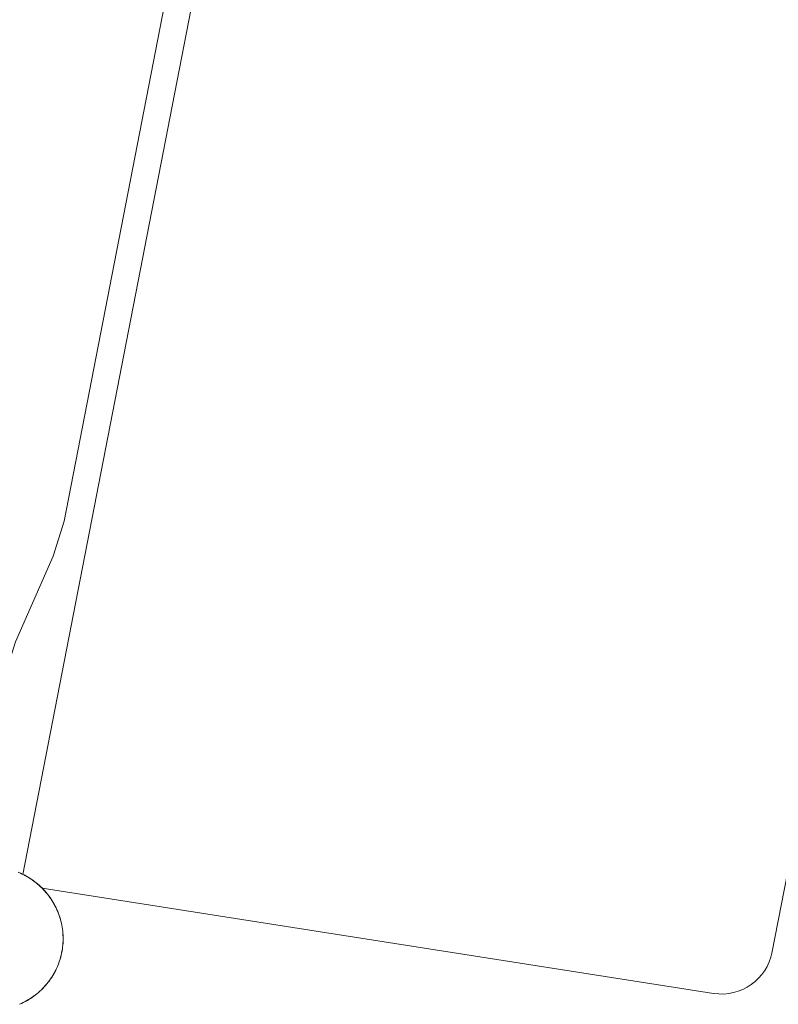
# Model space of a CAD drawing. Header units: inches. Extents: x -2078 to 109126, y -964 to 6385.
# Tile 253 of 256: x 37118 to 37128, y 3919 to 3932. Entities that reach past the tile are written whole.
import ezdxf

# ---------------------------------------------------------------- set-up
doc = ezdxf.new("R2010")
doc.units = ezdxf.units.IN
doc.header["$MEASUREMENT"] = 0
doc.layers.add('16_dwg _2_', color=8, linetype='Continuous', lineweight=9)
doc.layers.add('A-HATCH', color=9, linetype='Continuous')

# ---------------------------------------------------------------- blocks, each defined once
blk = doc.blocks.new('16_dwg _2_-1561311-3-1st Floor - Auditorium')
at = {"color": 254, "lineweight": 9}
for p, q in [((176994.892, 507979.952), (177009.948, 507979.952)), ((176993.897, 507970.36), (176994.223, 507979.299)), ((177010.765, 507970.075), (176994.027, 507970.075))]:
    blk.add_line(p, q, dxfattribs=at)
at = {"color": 254, "lineweight": 9, "flags": 128}
for points in [[(176994.042, 507970.01), (176994.037, 507970.037), (176994.03, 507970.063), (176994.023, 507970.089), (176994.015, 507970.115), (176994.007, 507970.141), (176993.998, 507970.166), (176993.988, 507970.191), (176993.977, 507970.216), (176993.965, 507970.241), (176993.953, 507970.265), (176993.941, 507970.289), (176993.927, 507970.312), (176993.913, 507970.335), (176993.899, 507970.358), (176993.883, 507970.38), (176993.867, 507970.401), (176993.851, 507970.423), (176993.834, 507970.443), (176993.816, 507970.464), (176993.798, 507970.483), (176993.779, 507970.502), (176993.76, 507970.521), (176993.74, 507970.539), (176993.72, 507970.557), (176993.699, 507970.574), (176993.678, 507970.59), (176993.656, 507970.605), (176993.634, 507970.62), (176993.611, 507970.635), (176993.588, 507970.649), (176993.565, 507970.662), (176993.542, 507970.674), (176993.518, 507970.686), (176993.493, 507970.697), (176993.469, 507970.707), (176993.444, 507970.717), (176993.419, 507970.726), (176993.394, 507970.734), (176993.368, 507970.741), (176993.343, 507970.748), (176993.317, 507970.754), (176993.291, 507970.759), (176993.264, 507970.764), (176993.238, 507970.768), (176993.212, 507970.771), (176993.185, 507970.773), (176993.159, 507970.774), (176993.132, 507970.775), (176993.106, 507970.775), (176993.079, 507970.774), (176993.053, 507970.773), (176993.026, 507970.771), (176993, 507970.768), (176992.974, 507970.764), (176992.948, 507970.759), (176992.922, 507970.754), (176992.896, 507970.748), (176992.87, 507970.741), (176992.844, 507970.734), (176992.819, 507970.726), (176992.794, 507970.717), (176992.769, 507970.707), (176992.745, 507970.697), (176992.72, 507970.686), (176992.697, 507970.674), (176992.673, 507970.662), (176992.65, 507970.648), (176992.627, 507970.635), (176992.604, 507970.62), (176992.582, 507970.605), (176992.561, 507970.59), (176992.539, 507970.573), (176992.519, 507970.556), (176992.498, 507970.539), (176992.479, 507970.521), (176992.459, 507970.502), (176992.44, 507970.483), (176992.422, 507970.463), (176992.405, 507970.443), (176992.387, 507970.422), (176992.371, 507970.401), (176992.355, 507970.379), (176992.34, 507970.357)], [(176992.342, 507970.36), (176992.357, 507970.382), (176992.373, 507970.403), (176992.39, 507970.424), (176992.407, 507970.445), (176992.424, 507970.465), (176992.443, 507970.485), (176992.461, 507970.504), (176992.481, 507970.522), (176992.5, 507970.54), (176992.521, 507970.557), (176992.541, 507970.574), (176992.563, 507970.59), (176992.584, 507970.606), (176992.606, 507970.621), (176992.629, 507970.635), (176992.651, 507970.649), (176992.675, 507970.662), (176992.698, 507970.674), (176992.722, 507970.686), (176992.746, 507970.697), (176992.771, 507970.707), (176992.795, 507970.716), (176992.82, 507970.725), (176992.846, 507970.733), (176992.871, 507970.741), (176992.897, 507970.747), (176992.922, 507970.753), (176992.948, 507970.759), (176992.974, 507970.763), (176993.001, 507970.767), (176993.027, 507970.77), (176993.053, 507970.772), (176993.08, 507970.774), (176993.106, 507970.774), (176993.132, 507970.774), (176993.159, 507970.774), (176993.185, 507970.772), (176993.212, 507970.77), (176993.238, 507970.767), (176993.264, 507970.763), (176993.29, 507970.759), (176993.316, 507970.753), (176993.342, 507970.747), (176993.367, 507970.741), (176993.393, 507970.733), (176993.418, 507970.725), (176993.443, 507970.716), (176993.468, 507970.707), (176993.492, 507970.697), (176993.516, 507970.686), (176993.54, 507970.674), (176993.564, 507970.662), (176993.587, 507970.649), (176993.61, 507970.635), (176993.632, 507970.621), (176993.654, 507970.606), (176993.676, 507970.59), (176993.697, 507970.574), (176993.718, 507970.557), (176993.738, 507970.54), (176993.758, 507970.522), (176993.777, 507970.504), (176993.796, 507970.485), (176993.814, 507970.465), (176993.832, 507970.445), (176993.849, 507970.424), (176993.865, 507970.403), (176993.881, 507970.382), (176993.897, 507970.36), (176993.911, 507970.337), (176993.925, 507970.314), (176993.939, 507970.291), (176993.952, 507970.268), (176993.964, 507970.244), (176993.975, 507970.219), (176993.986, 507970.195), (176993.996, 507970.17), (176994.005, 507970.144), (176994.014, 507970.119), (176994.022, 507970.093), (176994.029, 507970.067), (176994.036, 507970.041), (176994.041, 507970.015)], [(177010.637, 507969.342), (177008.261, 507969.342), (177007.782, 507969.396), (177006.58, 507969.668), (177006.101, 507969.721), (176998.691, 507969.721), (176998.211, 507969.668), (176997.01, 507969.396), (176996.531, 507969.342)]]:
    blk.add_lwpolyline(points, dxfattribs=at)
at = {"color": 254, "lineweight": 9}
blk.add_arc((176994.899, 507979.276), 0.676, 89.3877, 178.035, dxfattribs=at)
blk = doc.blocks.new('W3RFVW29R')
at = {"layer": '16_dwg _2_', "color": 250, "extrusion": (0, 0, -1), "zscale": -1, "rotation": 100.9999999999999}
blk.add_blockref('16_dwg _2_-1561311-3-1st Floor - Auditorium', (523937.608, -72928.684), dxfattribs=at)

msp = doc.modelspace()

# ---------------------------------------------------------------- block references
at = {"layer": 'A-HATCH'}
msp.add_blockref('W3RFVW29R', (28645.88, 32.751), dxfattribs=at)

doc.saveas('drawing.dxf')
